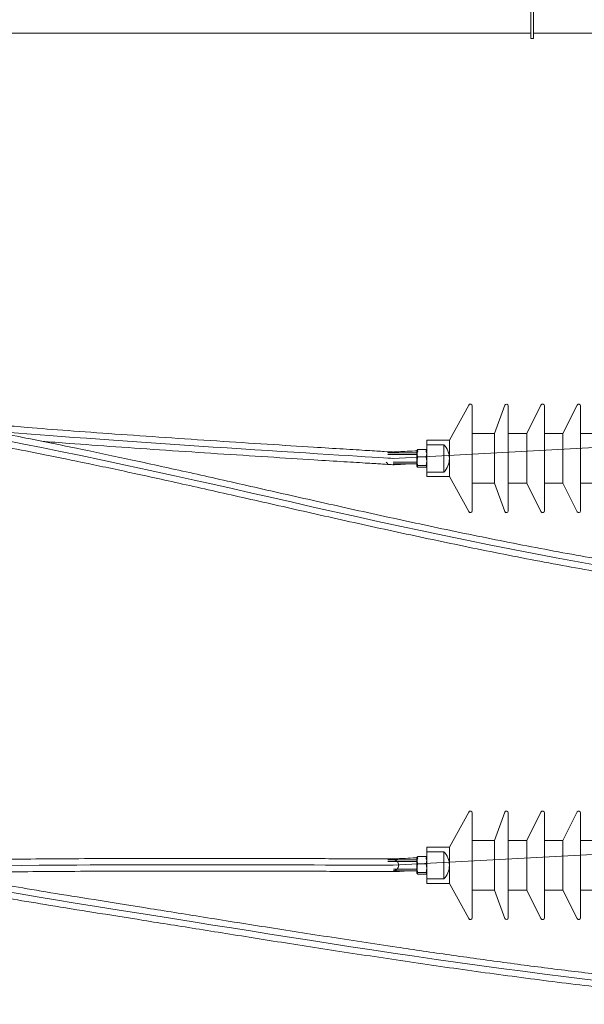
# Model space of a CAD drawing. Header units: millimetres. Extents: x -2674 to -2203, y -551 to -52.
# Tile 8 of 136: x -2405.52 to -2399.28, y -131.15 to -120.26. Entities that reach past the tile are written whole.
import ezdxf
from ezdxf.lldxf.tags import DXFTag

# ---------------------------------------------------------------- set-up
doc = ezdxf.new("R2010")
doc.units = ezdxf.units.MM
doc.layers.add('layer 1', color=7, linetype='Continuous')
tags = doc.linetypes.add('New Line33', pattern=[28.3, 19, -3.1, 3.1, -3.1]).pattern_tags.tags
tags[10:11] = [DXFTag(74, 4), DXFTag(75, 0), DXFTag(340, '0'), DXFTag(46, 1.0), DXFTag(50, 0.0), DXFTag(44, 0.0), DXFTag(45, 0.0)]
tags[8:9] = [DXFTag(74, 4), DXFTag(75, 0), DXFTag(340, '0'), DXFTag(46, 1.0), DXFTag(50, 0.0), DXFTag(44, 0.0), DXFTag(45, 0.0)]
tags[6:7] = [DXFTag(74, 4), DXFTag(75, 0), DXFTag(340, '0'), DXFTag(46, 1.0), DXFTag(50, 0.0), DXFTag(44, 0.0), DXFTag(45, 0.0)]
tags[4:5] = [DXFTag(74, 4), DXFTag(75, 0), DXFTag(340, '0'), DXFTag(46, 1.0), DXFTag(50, 0.0), DXFTag(44, 0.0), DXFTag(45, 0.0)]
tags = doc.linetypes.add('New Line34', pattern=[28.3, 19, -3.1, 3.1, -3.1]).pattern_tags.tags
tags[10:11] = [DXFTag(74, 4), DXFTag(75, 0), DXFTag(340, '0'), DXFTag(46, 1.0), DXFTag(50, 0.0), DXFTag(44, 0.0), DXFTag(45, 0.0)]
tags[8:9] = [DXFTag(74, 4), DXFTag(75, 0), DXFTag(340, '0'), DXFTag(46, 1.0), DXFTag(50, 0.0), DXFTag(44, 0.0), DXFTag(45, 0.0)]
tags[6:7] = [DXFTag(74, 4), DXFTag(75, 0), DXFTag(340, '0'), DXFTag(46, 1.0), DXFTag(50, 0.0), DXFTag(44, 0.0), DXFTag(45, 0.0)]
tags[4:5] = [DXFTag(74, 4), DXFTag(75, 0), DXFTag(340, '0'), DXFTag(46, 1.0), DXFTag(50, 0.0), DXFTag(44, 0.0), DXFTag(45, 0.0)]

msp = doc.modelspace()

# ---------------------------------------------------------------- linework, layer by layer
at = {"layer": 'layer 1', "lineweight": 9}
for points in [[(-2399.867, -120.466), (-2399.867, -120.466), (-2399.867, -120.166), (-2399.867, -120.166)], [(-2399.837, -120.466), (-2399.837, -120.466), (-2399.837, -120.166), (-2399.837, -120.166)], [(-2413.733, -120.406), (-2413.733, -120.406), (-2399.867, -120.406), (-2399.867, -120.406)], [(-2399.837, -120.406), (-2399.837, -120.406), (-2394.229, -120.406), (-2394.229, -120.406)], [(-2399.867, -120.466), (-2399.867, -120.466), (-2399.837, -120.466), (-2399.837, -120.466)], [(-2400.554, -124.52), (-2400.554, -124.52), (-2400.768, -124.909), (-2400.768, -124.909)], [(-2400.517, -124.529), (-2400.517, -124.529), (-2400.517, -125.689), (-2400.517, -125.689)], [(-2400.155, -124.522), (-2400.155, -124.522), (-2400.269, -124.834), (-2400.269, -124.834)], [(-2400.117, -124.529), (-2400.117, -124.529), (-2400.117, -125.689), (-2400.117, -125.689)], [(-2399.755, -124.52), (-2399.755, -124.52), (-2399.913, -124.834), (-2399.913, -124.834)], [(-2399.717, -124.529), (-2399.717, -124.529), (-2399.717, -125.689), (-2399.717, -125.689)], [(-2399.355, -124.519), (-2399.355, -124.519), (-2399.514, -124.834), (-2399.514, -124.834)], [(-2399.317, -124.528), (-2399.317, -124.528), (-2399.317, -125.69), (-2399.317, -125.69)], [(-2400.269, -124.834), (-2400.269, -124.834), (-2400.517, -124.834), (-2400.517, -124.834)], [(-2400.269, -124.834), (-2400.269, -124.834), (-2400.269, -125.384), (-2400.269, -125.384)], [(-2399.913, -124.834), (-2399.913, -124.834), (-2400.117, -124.834), (-2400.117, -124.834)], [(-2399.913, -124.834), (-2399.913, -124.834), (-2399.913, -125.384), (-2399.913, -125.384)], [(-2399.514, -124.834), (-2399.514, -124.834), (-2399.717, -124.834), (-2399.717, -124.834)], [(-2399.514, -124.834), (-2399.514, -124.834), (-2399.514, -125.384), (-2399.514, -125.384)], [(-2399.116, -124.834), (-2399.116, -124.834), (-2399.317, -124.834), (-2399.317, -124.834)], [(-2401.018, -124.959), (-2401.018, -124.959), (-2401.018, -124.909), (-2401.018, -124.909)], [(-2400.768, -124.909), (-2400.768, -124.909), (-2401.018, -124.909), (-2401.018, -124.909)], [(-2401.018, -124.959), (-2401.018, -124.959), (-2401.018, -125.26), (-2401.018, -125.26)], [(-2401.018, -124.959), (-2401.018, -124.959), (-2400.828, -124.959), (-2400.828, -124.959)], [(-2400.768, -125.109), (-2400.768, -125.051), (-2400.79, -124.997), (-2400.828, -124.959)], [(-2400.828, -125.26), (-2400.828, -125.26), (-2400.828, -124.959), (-2400.828, -124.959)], [(-2400.768, -124.909), (-2400.768, -124.909), (-2400.768, -125.309), (-2400.768, -125.309)], [(-2400.768, -125.309), (-2400.768, -125.309), (-2400.768, -124.909), (-2400.768, -124.909)], [(-2401.126, -125.049), (-2401.126, -125.049), (-2401.45, -125.049), (-2401.45, -125.049)], [(-2401.45, -125.067), (-2401.45, -125.067), (-2401.126, -125.067), (-2401.126, -125.067)], [(-2401.118, -125.012), (-2401.128, -125.038), (-2401.128, -125.066), (-2401.118, -125.092)], [(-2401.118, -125.092), (-2401.128, -125.124), (-2401.128, -125.158), (-2401.118, -125.189)], [(-2401.126, -125.199), (-2401.126, -125.199), (-2401.126, -125.019), (-2401.126, -125.019)], [(-2401.118, -125.029), (-2401.12, -125.035), (-2401.122, -125.042), (-2401.123, -125.049)], [(-2401.118, -125.012), (-2401.118, -125.012), (-2401.026, -125.012), (-2401.026, -125.012)], [(-2401.118, -125.092), (-2401.118, -125.092), (-2401.026, -125.092), (-2401.026, -125.092)], [(-2401.026, -125.092), (-2401.015, -125.066), (-2401.015, -125.038), (-2401.026, -125.012)], [(-2401.021, -125.049), (-2401.022, -125.042), (-2401.024, -125.035), (-2401.026, -125.029)], [(-2401.026, -125.189), (-2401.015, -125.158), (-2401.015, -125.124), (-2401.026, -125.092)], [(-2400.828, -125.26), (-2400.79, -125.222), (-2400.768, -125.167), (-2400.768, -125.109)], [(-2401.468, -125.152), (-2401.468, -125.152), (-2401.45, -125.169), (-2401.45, -125.169)], [(-2401.388, -125.152), (-2401.388, -125.152), (-2401.126, -125.152), (-2401.126, -125.152)], [(-2401.388, -125.169), (-2401.388, -125.169), (-2401.126, -125.169), (-2401.126, -125.169)], [(-2401.126, -125.169), (-2401.125, -125.182), (-2401.122, -125.195), (-2401.118, -125.206)], [(-2401.118, -125.189), (-2401.118, -125.189), (-2401.026, -125.189), (-2401.026, -125.189)], [(-2401.118, -125.206), (-2401.118, -125.206), (-2401.026, -125.206), (-2401.026, -125.206)], [(-2401.026, -125.206), (-2401.021, -125.195), (-2401.018, -125.182), (-2401.018, -125.169)], [(-2401.018, -125.309), (-2401.018, -125.309), (-2401.018, -125.26), (-2401.018, -125.26)], [(-2400.828, -125.26), (-2400.828, -125.26), (-2401.018, -125.26), (-2401.018, -125.26)], [(-2401.018, -125.309), (-2401.018, -125.309), (-2400.768, -125.309), (-2400.768, -125.309)], [(-2400.768, -125.309), (-2400.768, -125.309), (-2400.554, -125.698), (-2400.554, -125.698)], [(-2400.517, -125.384), (-2400.517, -125.384), (-2400.269, -125.384), (-2400.269, -125.384)], [(-2400.269, -125.384), (-2400.269, -125.384), (-2400.155, -125.696), (-2400.155, -125.696)], [(-2400.117, -125.384), (-2400.117, -125.384), (-2399.913, -125.384), (-2399.913, -125.384)], [(-2399.913, -125.384), (-2399.913, -125.384), (-2399.755, -125.698), (-2399.755, -125.698)], [(-2399.717, -125.384), (-2399.717, -125.384), (-2399.514, -125.384), (-2399.514, -125.384)], [(-2399.514, -125.384), (-2399.514, -125.384), (-2399.355, -125.699), (-2399.355, -125.699)], [(-2399.317, -125.384), (-2399.317, -125.384), (-2399.116, -125.384), (-2399.116, -125.384)], [(-2400.554, -129.02), (-2400.554, -129.02), (-2400.768, -129.409), (-2400.768, -129.409)], [(-2400.517, -129.029), (-2400.517, -129.029), (-2400.517, -130.189), (-2400.517, -130.189)], [(-2400.155, -129.022), (-2400.155, -129.022), (-2400.269, -129.334), (-2400.269, -129.334)], [(-2400.117, -129.029), (-2400.117, -129.029), (-2400.117, -130.189), (-2400.117, -130.189)], [(-2399.755, -129.02), (-2399.755, -129.02), (-2399.913, -129.334), (-2399.913, -129.334)], [(-2399.717, -129.029), (-2399.717, -129.029), (-2399.717, -130.189), (-2399.717, -130.189)], [(-2399.355, -129.019), (-2399.355, -129.019), (-2399.514, -129.334), (-2399.514, -129.334)], [(-2399.317, -129.028), (-2399.317, -129.028), (-2399.317, -130.19), (-2399.317, -130.19)], [(-2400.269, -129.334), (-2400.269, -129.334), (-2400.517, -129.334), (-2400.517, -129.334)], [(-2400.269, -129.334), (-2400.269, -129.334), (-2400.269, -129.884), (-2400.269, -129.884)], [(-2399.913, -129.334), (-2399.913, -129.334), (-2400.117, -129.334), (-2400.117, -129.334)], [(-2399.913, -129.334), (-2399.913, -129.334), (-2399.913, -129.884), (-2399.913, -129.884)], [(-2399.514, -129.334), (-2399.514, -129.334), (-2399.717, -129.334), (-2399.717, -129.334)], [(-2399.514, -129.334), (-2399.514, -129.334), (-2399.514, -129.884), (-2399.514, -129.884)], [(-2399.116, -129.334), (-2399.116, -129.334), (-2399.317, -129.334), (-2399.317, -129.334)], [(-2401.018, -129.459), (-2401.018, -129.459), (-2401.018, -129.409), (-2401.018, -129.409)], [(-2400.768, -129.409), (-2400.768, -129.409), (-2401.018, -129.409), (-2401.018, -129.409)], [(-2401.018, -129.459), (-2401.018, -129.459), (-2401.018, -129.76), (-2401.018, -129.76)], [(-2401.018, -129.459), (-2401.018, -129.459), (-2400.828, -129.459), (-2400.828, -129.459)], [(-2400.768, -129.609), (-2400.768, -129.551), (-2400.79, -129.497), (-2400.828, -129.459)], [(-2400.828, -129.76), (-2400.828, -129.76), (-2400.828, -129.459), (-2400.828, -129.459)], [(-2400.768, -129.409), (-2400.768, -129.409), (-2400.768, -129.809), (-2400.768, -129.809)], [(-2400.768, -129.809), (-2400.768, -129.809), (-2400.768, -129.409), (-2400.768, -129.409)], [(-2401.126, -129.549), (-2401.126, -129.549), (-2401.45, -129.549), (-2401.45, -129.549)], [(-2401.45, -129.567), (-2401.45, -129.567), (-2401.126, -129.567), (-2401.126, -129.567)], [(-2401.118, -129.512), (-2401.128, -129.538), (-2401.128, -129.566), (-2401.118, -129.592)], [(-2401.126, -129.699), (-2401.126, -129.699), (-2401.126, -129.519), (-2401.126, -129.519)], [(-2401.118, -129.529), (-2401.12, -129.535), (-2401.122, -129.542), (-2401.123, -129.549)], [(-2401.118, -129.512), (-2401.118, -129.512), (-2401.026, -129.512), (-2401.026, -129.512)], [(-2401.026, -129.592), (-2401.015, -129.566), (-2401.015, -129.538), (-2401.026, -129.512)], [(-2401.021, -129.549), (-2401.022, -129.542), (-2401.024, -129.535), (-2401.026, -129.529)], [(-2401.388, -129.669), (-2401.355, -129.669), (-2401.328, -129.642), (-2401.328, -129.609)], [(-2401.387, -129.652), (-2401.387, -129.652), (-2401.126, -129.652), (-2401.126, -129.652)], [(-2401.387, -129.669), (-2401.387, -129.669), (-2401.126, -129.669), (-2401.126, -129.669)], [(-2401.118, -129.592), (-2401.128, -129.624), (-2401.128, -129.658), (-2401.118, -129.689)], [(-2401.126, -129.669), (-2401.125, -129.682), (-2401.122, -129.695), (-2401.118, -129.706)], [(-2401.118, -129.592), (-2401.118, -129.592), (-2401.026, -129.592), (-2401.026, -129.592)], [(-2401.026, -129.689), (-2401.015, -129.658), (-2401.015, -129.624), (-2401.026, -129.592)], [(-2401.026, -129.706), (-2401.021, -129.695), (-2401.018, -129.682), (-2401.018, -129.669)], [(-2400.828, -129.76), (-2400.79, -129.722), (-2400.768, -129.667), (-2400.768, -129.609)], [(-2401.118, -129.689), (-2401.118, -129.689), (-2401.026, -129.689), (-2401.026, -129.689)], [(-2401.118, -129.706), (-2401.118, -129.706), (-2401.026, -129.706), (-2401.026, -129.706)], [(-2401.018, -129.809), (-2401.018, -129.809), (-2401.018, -129.76), (-2401.018, -129.76)], [(-2400.828, -129.76), (-2400.828, -129.76), (-2401.018, -129.76), (-2401.018, -129.76)], [(-2401.018, -129.809), (-2401.018, -129.809), (-2400.768, -129.809), (-2400.768, -129.809)], [(-2400.768, -129.809), (-2400.768, -129.809), (-2400.554, -130.198), (-2400.554, -130.198)], [(-2400.517, -129.884), (-2400.517, -129.884), (-2400.269, -129.884), (-2400.269, -129.884)], [(-2400.269, -129.884), (-2400.269, -129.884), (-2400.155, -130.196), (-2400.155, -130.196)], [(-2400.117, -129.884), (-2400.117, -129.884), (-2399.913, -129.884), (-2399.913, -129.884)], [(-2399.913, -129.884), (-2399.913, -129.884), (-2399.755, -130.198), (-2399.755, -130.198)], [(-2399.717, -129.884), (-2399.717, -129.884), (-2399.514, -129.884), (-2399.514, -129.884)], [(-2399.514, -129.884), (-2399.514, -129.884), (-2399.355, -130.199), (-2399.355, -130.199)], [(-2399.317, -129.884), (-2399.317, -129.884), (-2399.116, -129.884), (-2399.116, -129.884)]]:
    msp.add_open_spline(points, degree=3, dxfattribs=at)
for points, knots in [([(-2400.517, -124.529), (-2400.517, -124.52), (-2400.523, -124.512), (-2400.532, -124.51), (-2400.532, -124.51), (-2400.541, -124.508), (-2400.55, -124.512), (-2400.554, -124.52)], [0, 0, 0, 0, 0.333333, 0.333333, 0.333333, 0.333333, 1, 1, 1, 1]), ([(-2400.117, -124.529), (-2400.117, -124.52), (-2400.124, -124.511), (-2400.133, -124.51), (-2400.133, -124.51), (-2400.143, -124.508), (-2400.152, -124.513), (-2400.155, -124.522)], [0, 0, 0, 0, 0.333333, 0.333333, 0.333333, 0.333333, 1, 1, 1, 1]), ([(-2399.717, -124.529), (-2399.717, -124.52), (-2399.723, -124.512), (-2399.732, -124.51), (-2399.732, -124.51), (-2399.741, -124.508), (-2399.75, -124.512), (-2399.755, -124.52)], [0, 0, 0, 0, 0.333333, 0.333333, 0.333333, 0.333333, 1, 1, 1, 1]), ([(-2399.317, -124.528), (-2399.317, -124.519), (-2399.323, -124.511), (-2399.332, -124.509), (-2399.332, -124.509), (-2399.341, -124.507), (-2399.35, -124.511), (-2399.355, -124.519)], [0, 0, 0, 0, 0.333333, 0.333333, 0.333333, 0.333333, 1, 1, 1, 1]), ([(-2401.129, -125.025), (-2401.135, -125.025), (-2401.141, -125.026), (-2401.147, -125.026), (-2401.147, -125.026), (-2401.191, -125.028), (-2401.229, -125.03), (-2401.262, -125.032), (-2401.262, -125.032), (-2401.294, -125.034), (-2401.321, -125.035), (-2401.342, -125.036), (-2401.342, -125.036), (-2401.363, -125.038), (-2401.378, -125.038), (-2401.383, -125.039), (-2401.383, -125.039), (-2401.388, -125.039), (-2401.383, -125.039), (-2401.397, -125.038), (-2401.397, -125.038), (-2401.411, -125.038), (-2401.442, -125.036), (-2401.49, -125.033), (-2401.49, -125.033), (-2401.537, -125.03), (-2401.599, -125.026), (-2401.675, -125.022), (-2401.675, -125.022), (-2401.751, -125.017), (-2401.841, -125.011), (-2401.941, -125.005), (-2401.941, -125.005), (-2402.042, -124.999), (-2402.153, -124.992), (-2402.272, -124.985), (-2402.272, -124.985), (-2402.432, -124.974), (-2402.604, -124.964), (-2402.783, -124.952), (-2402.783, -124.952), (-2402.964, -124.941), (-2403.151, -124.928), (-2403.339, -124.916), (-2403.339, -124.916), (-2403.529, -124.904), (-2403.72, -124.891), (-2403.909, -124.878), (-2403.909, -124.878), (-2404.098, -124.865), (-2404.285, -124.852), (-2404.466, -124.84), (-2404.466, -124.84), (-2404.646, -124.827), (-2404.82, -124.814), (-2404.982, -124.802), (-2404.982, -124.802), (-2405.144, -124.79), (-2405.295, -124.778), (-2405.432, -124.767), (-2405.432, -124.767), (-2405.536, -124.758), (-2405.631, -124.75), (-2405.719, -124.743), (-2405.719, -124.743), (-2405.808, -124.735), (-2405.889, -124.728), (-2405.963, -124.721), (-2405.963, -124.721), (-2406.037, -124.714), (-2406.104, -124.708), (-2406.164, -124.703), (-2406.164, -124.703), (-2406.227, -124.697), (-2406.283, -124.692), (-2406.331, -124.687), (-2406.331, -124.687), (-2406.381, -124.682), (-2406.423, -124.678), (-2406.459, -124.675), (-2406.459, -124.675), (-2406.492, -124.672), (-2406.52, -124.67), (-2406.536, -124.669), (-2406.536, -124.669), (-2406.543, -124.669), (-2406.548, -124.668), (-2406.558, -124.668), (-2406.558, -124.668), (-2406.567, -124.667), (-2406.58, -124.666), (-2406.597, -124.674), (-2406.597, -124.674), (-2406.611, -124.682), (-2406.629, -124.696), (-2406.636, -124.714), (-2406.636, -124.714), (-2406.643, -124.731), (-2406.641, -124.75), (-2406.635, -124.764), (-2406.635, -124.764), (-2406.627, -124.784), (-2406.611, -124.795), (-2406.597, -124.802), (-2406.597, -124.802), (-2406.58, -124.811), (-2406.567, -124.813), (-2406.555, -124.816), (-2406.555, -124.816), (-2406.541, -124.818), (-2406.527, -124.821), (-2406.51, -124.825), (-2406.51, -124.825), (-2406.494, -124.828), (-2406.474, -124.832), (-2406.452, -124.836), (-2406.452, -124.836), (-2406.419, -124.842), (-2406.382, -124.849), (-2406.338, -124.857), (-2406.338, -124.857), (-2406.298, -124.864), (-2406.252, -124.873), (-2406.201, -124.882), (-2406.201, -124.882), (-2406.125, -124.896), (-2406.036, -124.913), (-2405.935, -124.932), (-2405.935, -124.932), (-2405.835, -124.951), (-2405.722, -124.973), (-2405.597, -124.998), (-2405.597, -124.998), (-2405.472, -125.022), (-2405.334, -125.049), (-2405.184, -125.08), (-2405.184, -125.08), (-2405.035, -125.11), (-2404.873, -125.143), (-2404.699, -125.18), (-2404.699, -125.18), (-2404.525, -125.216), (-2404.339, -125.256), (-2404.142, -125.299), (-2404.142, -125.299), (-2403.944, -125.342), (-2403.735, -125.389), (-2403.516, -125.438), (-2403.516, -125.438), (-2403.297, -125.487), (-2403.067, -125.539), (-2402.831, -125.592), (-2402.831, -125.592), (-2402.595, -125.646), (-2402.351, -125.701), (-2402.102, -125.757), (-2402.102, -125.757), (-2401.853, -125.812), (-2401.599, -125.869), (-2401.341, -125.925), (-2401.341, -125.925), (-2401.084, -125.98), (-2400.822, -126.036), (-2400.559, -126.09), (-2400.559, -126.09), (-2400.297, -126.144), (-2400.032, -126.196), (-2399.768, -126.247), (-2399.768, -126.247), (-2399.504, -126.297), (-2399.241, -126.344), (-2398.98, -126.388), (-2398.98, -126.388), (-2398.783, -126.421), (-2398.588, -126.452), (-2398.396, -126.48), (-2398.396, -126.48), (-2398.198, -126.509), (-2398.004, -126.535), (-2397.815, -126.557), (-2397.815, -126.557), (-2397.716, -126.568), (-2397.618, -126.579), (-2397.522, -126.589), (-2397.522, -126.589), (-2397.411, -126.6), (-2397.303, -126.609), (-2397.196, -126.617), (-2397.196, -126.617), (-2397.073, -126.627), (-2396.953, -126.634), (-2396.842, -126.639), (-2396.842, -126.639), (-2396.722, -126.643), (-2396.615, -126.645), (-2396.49, -126.646)], [0, 0, 0, 0, 0.02, 0.02, 0.02, 0.02, 0.04, 0.04, 0.04, 0.04, 0.06, 0.06, 0.06, 0.06, 0.08, 0.08, 0.08, 0.08, 0.1, 0.1, 0.1, 0.1, 0.12, 0.12, 0.12, 0.12, 0.14, 0.14, 0.14, 0.14, 0.16, 0.16, 0.16, 0.16, 0.18, 0.18, 0.18, 0.18, 0.2, 0.2, 0.2, 0.2, 0.22, 0.22, 0.22, 0.22, 0.24, 0.24, 0.24, 0.24, 0.26, 0.26, 0.26, 0.26, 0.28, 0.28, 0.28, 0.28, 0.3, 0.3, 0.3, 0.3, 0.32, 0.32, 0.32, 0.32, 0.34, 0.34, 0.34, 0.34, 0.36, 0.36, 0.36, 0.36, 0.38, 0.38, 0.38, 0.38, 0.4, 0.4, 0.4, 0.4, 0.42, 0.42, 0.42, 0.42, 0.44, 0.44, 0.44, 0.44, 0.46, 0.46, 0.46, 0.46, 0.48, 0.48, 0.48, 0.48, 0.5, 0.5, 0.5, 0.5, 0.52, 0.52, 0.52, 0.52, 0.54, 0.54, 0.54, 0.54, 0.56, 0.56, 0.56, 0.56, 0.58, 0.58, 0.58, 0.58, 0.6, 0.6, 0.6, 0.6, 0.62, 0.62, 0.62, 0.62, 0.64, 0.64, 0.64, 0.64, 0.66, 0.66, 0.66, 0.66, 0.68, 0.68, 0.68, 0.68, 0.7, 0.7, 0.7, 0.7, 0.72, 0.72, 0.72, 0.72, 0.74, 0.74, 0.74, 0.74, 0.76, 0.76, 0.76, 0.76, 0.78, 0.78, 0.78, 0.78, 0.8, 0.8, 0.8, 0.8, 0.82, 0.82, 0.82, 0.82, 0.84, 0.84, 0.84, 0.84, 0.86, 0.86, 0.86, 0.86, 0.88, 0.88, 0.88, 0.88, 0.9, 0.9, 0.9, 0.9, 0.92, 0.92, 0.92, 0.92, 0.94, 0.94, 0.94, 0.94, 0.96, 0.96, 0.96, 0.96, 1, 1, 1, 1]), ([(-2396.47, -126.506), (-2396.601, -126.505), (-2396.713, -126.504), (-2396.839, -126.499), (-2396.839, -126.499), (-2396.948, -126.494), (-2397.068, -126.487), (-2397.19, -126.477), (-2397.19, -126.477), (-2397.296, -126.469), (-2397.403, -126.46), (-2397.514, -126.449), (-2397.514, -126.449), (-2397.609, -126.439), (-2397.707, -126.429), (-2397.806, -126.417), (-2397.806, -126.417), (-2397.995, -126.395), (-2398.189, -126.369), (-2398.387, -126.34), (-2398.387, -126.34), (-2398.579, -126.311), (-2398.775, -126.28), (-2398.972, -126.247), (-2398.972, -126.247), (-2399.233, -126.203), (-2399.497, -126.156), (-2399.761, -126.105), (-2399.761, -126.105), (-2400.026, -126.055), (-2400.291, -126.002), (-2400.554, -125.948), (-2400.554, -125.948), (-2400.818, -125.894), (-2401.079, -125.838), (-2401.338, -125.782), (-2401.338, -125.782), (-2401.596, -125.726), (-2401.851, -125.67), (-2402.1, -125.614), (-2402.1, -125.614), (-2402.35, -125.558), (-2402.594, -125.503), (-2402.831, -125.449), (-2402.831, -125.449), (-2403.067, -125.395), (-2403.297, -125.343), (-2403.517, -125.294), (-2403.517, -125.294), (-2403.735, -125.245), (-2403.945, -125.199), (-2404.143, -125.156), (-2404.143, -125.156), (-2404.34, -125.113), (-2404.526, -125.073), (-2404.7, -125.037), (-2404.7, -125.037), (-2404.874, -125), (-2405.036, -124.967), (-2405.185, -124.937), (-2405.185, -124.937), (-2405.334, -124.907), (-2405.471, -124.879), (-2405.596, -124.855), (-2405.596, -124.855), (-2405.72, -124.831), (-2405.832, -124.809), (-2405.931, -124.79), (-2405.931, -124.79), (-2406.031, -124.772), (-2406.119, -124.755), (-2406.194, -124.741), (-2406.194, -124.741), (-2406.251, -124.731), (-2406.302, -124.721), (-2406.345, -124.713), (-2406.345, -124.713), (-2406.392, -124.704), (-2406.431, -124.697), (-2406.462, -124.691), (-2406.462, -124.691), (-2406.479, -124.688), (-2406.493, -124.685), (-2406.505, -124.683), (-2406.505, -124.683), (-2406.517, -124.681), (-2406.526, -124.679), (-2406.529, -124.678), (-2406.529, -124.678), (-2406.531, -124.678), (-2406.527, -124.678), (-2406.52, -124.688), (-2406.52, -124.688), (-2406.514, -124.695), (-2406.505, -124.707), (-2406.502, -124.724), (-2406.502, -124.724), (-2406.499, -124.741), (-2406.501, -124.762), (-2406.511, -124.777), (-2406.511, -124.777), (-2406.523, -124.794), (-2406.544, -124.803), (-2406.552, -124.807), (-2406.552, -124.807), (-2406.561, -124.811), (-2406.554, -124.809), (-2406.547, -124.808), (-2406.547, -124.808), (-2406.539, -124.808), (-2406.531, -124.809), (-2406.52, -124.81), (-2406.52, -124.81), (-2406.502, -124.813), (-2406.475, -124.814), (-2406.443, -124.817), (-2406.443, -124.817), (-2406.41, -124.82), (-2406.371, -124.824), (-2406.326, -124.828), (-2406.326, -124.828), (-2406.262, -124.834), (-2406.185, -124.841), (-2406.095, -124.85), (-2406.095, -124.85), (-2406.04, -124.855), (-2405.981, -124.86), (-2405.916, -124.866)], [0, 0, 0, 0, 0.030303, 0.030303, 0.030303, 0.030303, 0.060606, 0.060606, 0.060606, 0.060606, 0.090909, 0.090909, 0.090909, 0.090909, 0.121212, 0.121212, 0.121212, 0.121212, 0.151515, 0.151515, 0.151515, 0.151515, 0.181818, 0.181818, 0.181818, 0.181818, 0.212121, 0.212121, 0.212121, 0.212121, 0.242424, 0.242424, 0.242424, 0.242424, 0.272727, 0.272727, 0.272727, 0.272727, 0.30303, 0.30303, 0.30303, 0.30303, 0.333333, 0.333333, 0.333333, 0.333333, 0.363636, 0.363636, 0.363636, 0.363636, 0.393939, 0.393939, 0.393939, 0.393939, 0.424242, 0.424242, 0.424242, 0.424242, 0.454545, 0.454545, 0.454545, 0.454545, 0.484848, 0.484848, 0.484848, 0.484848, 0.515152, 0.515152, 0.515152, 0.515152, 0.545455, 0.545455, 0.545455, 0.545455, 0.575758, 0.575758, 0.575758, 0.575758, 0.606061, 0.606061, 0.606061, 0.606061, 0.636364, 0.636364, 0.636364, 0.636364, 0.666667, 0.666667, 0.666667, 0.666667, 0.69697, 0.69697, 0.69697, 0.69697, 0.727273, 0.727273, 0.727273, 0.727273, 0.757576, 0.757576, 0.757576, 0.757576, 0.787879, 0.787879, 0.787879, 0.787879, 0.818182, 0.818182, 0.818182, 0.818182, 0.848485, 0.848485, 0.848485, 0.848485, 0.878788, 0.878788, 0.878788, 0.878788, 0.909091, 0.909091, 0.909091, 0.909091, 0.939394, 0.939394, 0.939394, 0.939394, 1, 1, 1, 1]), ([(-2405.279, -124.92), (-2405.181, -124.927), (-2405.079, -124.935), (-2404.972, -124.943), (-2404.972, -124.943), (-2404.809, -124.955), (-2404.636, -124.968), (-2404.456, -124.981), (-2404.456, -124.981), (-2404.276, -124.993), (-2404.09, -125.006), (-2403.902, -125.019), (-2403.902, -125.019), (-2403.713, -125.032), (-2403.522, -125.044), (-2403.333, -125.057), (-2403.333, -125.057), (-2403.144, -125.069), (-2402.958, -125.081), (-2402.777, -125.093), (-2402.777, -125.093), (-2402.598, -125.104), (-2402.426, -125.115), (-2402.266, -125.125), (-2402.266, -125.125), (-2402.148, -125.133), (-2402.037, -125.139), (-2401.936, -125.146), (-2401.936, -125.146), (-2401.836, -125.152), (-2401.746, -125.157), (-2401.671, -125.162), (-2401.671, -125.162), (-2401.606, -125.166), (-2401.552, -125.169), (-2401.509, -125.172), (-2401.509, -125.172), (-2401.464, -125.175), (-2401.431, -125.176), (-2401.413, -125.178), (-2401.413, -125.178), (-2401.394, -125.179), (-2401.392, -125.179), (-2401.387, -125.179), (-2401.387, -125.179), (-2401.382, -125.179), (-2401.375, -125.179), (-2401.363, -125.178), (-2401.363, -125.178), (-2401.35, -125.177), (-2401.332, -125.176), (-2401.31, -125.175), (-2401.31, -125.175), (-2401.288, -125.174), (-2401.262, -125.172), (-2401.232, -125.171), (-2401.232, -125.171), (-2401.223, -125.17), (-2401.214, -125.17), (-2401.205, -125.169)], [0, 0, 0, 0, 0.0625, 0.0625, 0.0625, 0.0625, 0.125, 0.125, 0.125, 0.125, 0.1875, 0.1875, 0.1875, 0.1875, 0.25, 0.25, 0.25, 0.25, 0.3125, 0.3125, 0.3125, 0.3125, 0.375, 0.375, 0.375, 0.375, 0.4375, 0.4375, 0.4375, 0.4375, 0.5, 0.5, 0.5, 0.5, 0.5625, 0.5625, 0.5625, 0.5625, 0.625, 0.625, 0.625, 0.625, 0.6875, 0.6875, 0.6875, 0.6875, 0.75, 0.75, 0.75, 0.75, 0.8125, 0.8125, 0.8125, 0.8125, 0.875, 0.875, 0.875, 0.875, 1, 1, 1, 1]), ([(-2401.118, -125.012), (-2401.12, -125.013), (-2401.122, -125.015), (-2401.123, -125.016), (-2401.123, -125.016), (-2401.125, -125.017), (-2401.126, -125.019), (-2401.126, -125.02), (-2401.126, -125.02), (-2401.126, -125.021), (-2401.125, -125.022), (-2401.125, -125.022), (-2401.125, -125.022), (-2401.125, -125.023), (-2401.124, -125.024), (-2401.123, -125.025), (-2401.123, -125.025), (-2401.122, -125.026), (-2401.12, -125.027), (-2401.118, -125.029)], [0, 0, 0, 0, 0.166667, 0.166667, 0.166667, 0.166667, 0.333333, 0.333333, 0.333333, 0.333333, 0.5, 0.5, 0.5, 0.5, 0.666667, 0.666667, 0.666667, 0.666667, 1, 1, 1, 1]), ([(-2401.026, -125.012), (-2401.023, -125.013), (-2401.021, -125.015), (-2401.02, -125.016), (-2401.02, -125.016), (-2401.019, -125.017), (-2401.018, -125.019), (-2401.018, -125.02), (-2401.018, -125.02), (-2401.018, -125.021), (-2401.018, -125.022), (-2401.018, -125.022), (-2401.018, -125.022), (-2401.019, -125.023), (-2401.019, -125.024), (-2401.02, -125.025), (-2401.02, -125.025), (-2401.021, -125.026), (-2401.023, -125.027), (-2401.026, -125.029)], [0, 0, 0, 0, 0.166667, 0.166667, 0.166667, 0.166667, 0.333333, 0.333333, 0.333333, 0.333333, 0.5, 0.5, 0.5, 0.5, 0.666667, 0.666667, 0.666667, 0.666667, 1, 1, 1, 1]), ([(-2401.118, -125.206), (-2401.12, -125.205), (-2401.122, -125.204), (-2401.123, -125.202), (-2401.123, -125.202), (-2401.125, -125.201), (-2401.126, -125.199), (-2401.126, -125.198), (-2401.126, -125.198), (-2401.126, -125.197), (-2401.125, -125.196), (-2401.125, -125.196), (-2401.125, -125.196), (-2401.125, -125.195), (-2401.124, -125.194), (-2401.123, -125.194), (-2401.123, -125.194), (-2401.122, -125.192), (-2401.12, -125.191), (-2401.118, -125.189)], [0, 0, 0, 0, 0.166667, 0.166667, 0.166667, 0.166667, 0.333333, 0.333333, 0.333333, 0.333333, 0.5, 0.5, 0.5, 0.5, 0.666667, 0.666667, 0.666667, 0.666667, 1, 1, 1, 1]), ([(-2401.026, -125.206), (-2401.023, -125.205), (-2401.021, -125.204), (-2401.02, -125.202), (-2401.02, -125.202), (-2401.019, -125.201), (-2401.018, -125.199), (-2401.018, -125.198), (-2401.018, -125.198), (-2401.018, -125.197), (-2401.018, -125.196), (-2401.018, -125.196), (-2401.018, -125.196), (-2401.019, -125.195), (-2401.019, -125.194), (-2401.02, -125.194), (-2401.02, -125.194), (-2401.021, -125.192), (-2401.023, -125.191), (-2401.026, -125.189)], [0, 0, 0, 0, 0.166667, 0.166667, 0.166667, 0.166667, 0.333333, 0.333333, 0.333333, 0.333333, 0.5, 0.5, 0.5, 0.5, 0.666667, 0.666667, 0.666667, 0.666667, 1, 1, 1, 1]), ([(-2400.554, -125.698), (-2400.55, -125.707), (-2400.541, -125.711), (-2400.532, -125.708), (-2400.532, -125.708), (-2400.523, -125.706), (-2400.517, -125.698), (-2400.517, -125.689)], [0, 0, 0, 0, 0.333333, 0.333333, 0.333333, 0.333333, 1, 1, 1, 1]), ([(-2400.155, -125.696), (-2400.152, -125.705), (-2400.143, -125.71), (-2400.133, -125.709), (-2400.133, -125.709), (-2400.124, -125.707), (-2400.117, -125.699), (-2400.117, -125.689)], [0, 0, 0, 0, 0.333333, 0.333333, 0.333333, 0.333333, 1, 1, 1, 1]), ([(-2399.755, -125.698), (-2399.75, -125.706), (-2399.741, -125.711), (-2399.732, -125.708), (-2399.732, -125.708), (-2399.723, -125.706), (-2399.717, -125.698), (-2399.717, -125.689)], [0, 0, 0, 0, 0.333333, 0.333333, 0.333333, 0.333333, 1, 1, 1, 1]), ([(-2399.355, -125.699), (-2399.35, -125.707), (-2399.341, -125.711), (-2399.332, -125.709), (-2399.332, -125.709), (-2399.323, -125.707), (-2399.317, -125.699), (-2399.317, -125.69)], [0, 0, 0, 0, 0.333333, 0.333333, 0.333333, 0.333333, 1, 1, 1, 1]), ([(-2400.517, -129.029), (-2400.517, -129.02), (-2400.523, -129.012), (-2400.532, -129.01), (-2400.532, -129.01), (-2400.541, -129.008), (-2400.55, -129.012), (-2400.554, -129.02)], [0, 0, 0, 0, 0.333333, 0.333333, 0.333333, 0.333333, 1, 1, 1, 1]), ([(-2400.117, -129.029), (-2400.117, -129.02), (-2400.124, -129.011), (-2400.133, -129.01), (-2400.133, -129.01), (-2400.143, -129.008), (-2400.152, -129.013), (-2400.155, -129.022)], [0, 0, 0, 0, 0.333333, 0.333333, 0.333333, 0.333333, 1, 1, 1, 1]), ([(-2399.717, -129.029), (-2399.717, -129.02), (-2399.723, -129.012), (-2399.732, -129.01), (-2399.732, -129.01), (-2399.741, -129.008), (-2399.75, -129.012), (-2399.755, -129.02)], [0, 0, 0, 0, 0.333333, 0.333333, 0.333333, 0.333333, 1, 1, 1, 1]), ([(-2399.317, -129.028), (-2399.317, -129.019), (-2399.323, -129.011), (-2399.332, -129.009), (-2399.332, -129.009), (-2399.341, -129.007), (-2399.35, -129.011), (-2399.355, -129.019)], [0, 0, 0, 0, 0.333333, 0.333333, 0.333333, 0.333333, 1, 1, 1, 1]), ([(-2401.131, -129.525), (-2401.133, -129.525), (-2401.136, -129.525), (-2401.138, -129.525), (-2401.138, -129.525), (-2401.182, -129.528), (-2401.221, -129.53), (-2401.254, -129.532), (-2401.254, -129.532), (-2401.287, -129.534), (-2401.315, -129.535), (-2401.337, -129.536), (-2401.337, -129.536), (-2401.36, -129.537), (-2401.377, -129.538), (-2401.383, -129.539), (-2401.383, -129.539), (-2401.389, -129.539), (-2401.385, -129.539), (-2401.396, -129.539), (-2401.396, -129.539), (-2401.408, -129.539), (-2401.435, -129.539), (-2401.48, -129.539), (-2401.48, -129.539), (-2401.522, -129.538), (-2401.581, -129.538), (-2401.653, -129.538), (-2401.653, -129.538), (-2401.726, -129.537), (-2401.812, -129.537), (-2401.908, -129.537), (-2401.908, -129.537), (-2402.005, -129.536), (-2402.113, -129.536), (-2402.228, -129.535), (-2402.228, -129.535), (-2402.384, -129.535), (-2402.553, -129.534), (-2402.729, -129.534), (-2402.729, -129.534), (-2402.906, -129.533), (-2403.091, -129.533), (-2403.278, -129.533), (-2403.278, -129.533), (-2403.466, -129.533), (-2403.657, -129.532), (-2403.846, -129.533), (-2403.846, -129.533), (-2404.035, -129.533), (-2404.222, -129.533), (-2404.405, -129.533), (-2404.405, -129.533), (-2404.587, -129.534), (-2404.763, -129.535), (-2404.93, -129.536), (-2404.93, -129.536), (-2405.097, -129.537), (-2405.253, -129.538), (-2405.396, -129.54), (-2405.396, -129.54), (-2405.539, -129.541), (-2405.669, -129.543), (-2405.785, -129.546), (-2405.785, -129.546), (-2405.905, -129.549), (-2406.011, -129.552), (-2406.103, -129.555), (-2406.103, -129.555), (-2406.198, -129.559), (-2406.279, -129.564), (-2406.345, -129.569), (-2406.345, -129.569), (-2406.374, -129.571), (-2406.4, -129.574), (-2406.424, -129.576), (-2406.424, -129.576), (-2406.447, -129.579), (-2406.469, -129.582), (-2406.488, -129.585), (-2406.488, -129.585), (-2406.507, -129.588), (-2406.525, -129.592), (-2406.54, -129.596), (-2406.54, -129.596), (-2406.555, -129.6), (-2406.568, -129.605), (-2406.58, -129.611), (-2406.58, -129.611), (-2406.591, -129.617), (-2406.602, -129.624), (-2406.612, -129.635), (-2406.612, -129.635), (-2406.619, -129.644), (-2406.626, -129.656), (-2406.629, -129.669), (-2406.629, -129.669), (-2406.632, -129.68), (-2406.632, -129.692), (-2406.63, -129.704), (-2406.63, -129.704), (-2406.628, -129.713), (-2406.624, -129.722), (-2406.62, -129.729), (-2406.62, -129.729), (-2406.614, -129.739), (-2406.607, -129.746), (-2406.6, -129.752), (-2406.6, -129.752), (-2406.59, -129.76), (-2406.58, -129.767), (-2406.568, -129.773), (-2406.568, -129.773), (-2406.555, -129.78), (-2406.541, -129.786), (-2406.524, -129.792), (-2406.524, -129.792), (-2406.508, -129.798), (-2406.49, -129.804), (-2406.47, -129.81), (-2406.47, -129.81), (-2406.434, -129.82), (-2406.392, -129.831), (-2406.345, -129.842), (-2406.345, -129.842), (-2406.301, -129.852), (-2406.253, -129.862), (-2406.2, -129.873), (-2406.2, -129.873), (-2406.121, -129.889), (-2406.03, -129.906), (-2405.927, -129.925), (-2405.927, -129.925), (-2405.826, -129.943), (-2405.714, -129.963), (-2405.59, -129.984), (-2405.59, -129.984), (-2405.465, -130.005), (-2405.329, -130.028), (-2405.181, -130.052), (-2405.181, -130.052), (-2405.033, -130.077), (-2404.872, -130.103), (-2404.7, -130.13), (-2404.7, -130.13), (-2404.528, -130.158), (-2404.344, -130.187), (-2404.149, -130.218), (-2404.149, -130.218), (-2403.954, -130.25), (-2403.747, -130.282), (-2403.53, -130.317), (-2403.53, -130.317), (-2403.312, -130.352), (-2403.084, -130.388), (-2402.849, -130.425), (-2402.849, -130.425), (-2402.612, -130.463), (-2402.369, -130.501), (-2402.119, -130.539), (-2402.119, -130.539), (-2401.87, -130.578), (-2401.615, -130.617), (-2401.355, -130.655), (-2401.355, -130.655), (-2401.097, -130.694), (-2400.834, -130.732), (-2400.569, -130.769), (-2400.569, -130.769), (-2400.305, -130.806), (-2400.039, -130.841), (-2399.773, -130.876), (-2399.773, -130.876), (-2399.508, -130.91), (-2399.243, -130.942), (-2398.981, -130.972), (-2398.981, -130.972), (-2398.783, -130.994), (-2398.586, -131.015), (-2398.393, -131.034), (-2398.393, -131.034), (-2398.195, -131.053), (-2398, -131.071), (-2397.81, -131.086), (-2397.81, -131.086), (-2397.711, -131.094), (-2397.613, -131.101), (-2397.517, -131.108), (-2397.517, -131.108), (-2397.406, -131.115), (-2397.298, -131.121), (-2397.191, -131.127), (-2397.191, -131.127), (-2397.068, -131.133), (-2396.948, -131.138), (-2396.838, -131.141), (-2396.838, -131.141), (-2396.712, -131.145), (-2396.599, -131.145), (-2396.467, -131.146)], [0, 0, 0, 0, 0.019608, 0.019608, 0.019608, 0.019608, 0.039216, 0.039216, 0.039216, 0.039216, 0.058824, 0.058824, 0.058824, 0.058824, 0.078431, 0.078431, 0.078431, 0.078431, 0.098039, 0.098039, 0.098039, 0.098039, 0.117647, 0.117647, 0.117647, 0.117647, 0.137255, 0.137255, 0.137255, 0.137255, 0.156863, 0.156863, 0.156863, 0.156863, 0.176471, 0.176471, 0.176471, 0.176471, 0.196078, 0.196078, 0.196078, 0.196078, 0.215686, 0.215686, 0.215686, 0.215686, 0.235294, 0.235294, 0.235294, 0.235294, 0.254902, 0.254902, 0.254902, 0.254902, 0.27451, 0.27451, 0.27451, 0.27451, 0.294118, 0.294118, 0.294118, 0.294118, 0.313725, 0.313725, 0.313725, 0.313725, 0.333333, 0.333333, 0.333333, 0.333333, 0.352941, 0.352941, 0.352941, 0.352941, 0.372549, 0.372549, 0.372549, 0.372549, 0.392157, 0.392157, 0.392157, 0.392157, 0.411765, 0.411765, 0.411765, 0.411765, 0.431373, 0.431373, 0.431373, 0.431373, 0.45098, 0.45098, 0.45098, 0.45098, 0.470588, 0.470588, 0.470588, 0.470588, 0.490196, 0.490196, 0.490196, 0.490196, 0.509804, 0.509804, 0.509804, 0.509804, 0.529412, 0.529412, 0.529412, 0.529412, 0.54902, 0.54902, 0.54902, 0.54902, 0.568627, 0.568627, 0.568627, 0.568627, 0.588235, 0.588235, 0.588235, 0.588235, 0.607843, 0.607843, 0.607843, 0.607843, 0.627451, 0.627451, 0.627451, 0.627451, 0.647059, 0.647059, 0.647059, 0.647059, 0.666667, 0.666667, 0.666667, 0.666667, 0.686275, 0.686275, 0.686275, 0.686275, 0.705882, 0.705882, 0.705882, 0.705882, 0.72549, 0.72549, 0.72549, 0.72549, 0.745098, 0.745098, 0.745098, 0.745098, 0.764706, 0.764706, 0.764706, 0.764706, 0.784314, 0.784314, 0.784314, 0.784314, 0.803922, 0.803922, 0.803922, 0.803922, 0.823529, 0.823529, 0.823529, 0.823529, 0.843137, 0.843137, 0.843137, 0.843137, 0.862745, 0.862745, 0.862745, 0.862745, 0.882353, 0.882353, 0.882353, 0.882353, 0.901961, 0.901961, 0.901961, 0.901961, 0.921569, 0.921569, 0.921569, 0.921569, 0.941176, 0.941176, 0.941176, 0.941176, 0.960784, 0.960784, 0.960784, 0.960784, 1, 1, 1, 1]), ([(-2401.328, -129.609), (-2401.328, -129.593), (-2401.334, -129.577), (-2401.346, -129.566), (-2401.346, -129.566), (-2401.357, -129.555), (-2401.373, -129.549), (-2401.389, -129.549)], [0, 0, 0, 0, 0.333333, 0.333333, 0.333333, 0.333333, 1, 1, 1, 1]), ([(-2401.118, -129.512), (-2401.12, -129.513), (-2401.122, -129.515), (-2401.123, -129.516), (-2401.123, -129.516), (-2401.125, -129.517), (-2401.126, -129.519), (-2401.126, -129.52), (-2401.126, -129.52), (-2401.126, -129.521), (-2401.125, -129.522), (-2401.125, -129.522), (-2401.125, -129.522), (-2401.125, -129.523), (-2401.124, -129.524), (-2401.123, -129.525), (-2401.123, -129.525), (-2401.122, -129.526), (-2401.12, -129.527), (-2401.118, -129.529)], [0, 0, 0, 0, 0.166667, 0.166667, 0.166667, 0.166667, 0.333333, 0.333333, 0.333333, 0.333333, 0.5, 0.5, 0.5, 0.5, 0.666667, 0.666667, 0.666667, 0.666667, 1, 1, 1, 1]), ([(-2401.026, -129.512), (-2401.023, -129.513), (-2401.021, -129.515), (-2401.02, -129.516), (-2401.02, -129.516), (-2401.019, -129.517), (-2401.018, -129.519), (-2401.018, -129.52), (-2401.018, -129.52), (-2401.018, -129.521), (-2401.018, -129.522), (-2401.018, -129.522), (-2401.018, -129.522), (-2401.019, -129.523), (-2401.019, -129.524), (-2401.02, -129.525), (-2401.02, -129.525), (-2401.021, -129.526), (-2401.023, -129.527), (-2401.026, -129.529)], [0, 0, 0, 0, 0.166667, 0.166667, 0.166667, 0.166667, 0.333333, 0.333333, 0.333333, 0.333333, 0.5, 0.5, 0.5, 0.5, 0.666667, 0.666667, 0.666667, 0.666667, 1, 1, 1, 1]), ([(-2396.496, -131.006), (-2396.615, -131.005), (-2396.719, -131.004), (-2396.835, -131.001), (-2396.835, -131.001), (-2396.945, -130.998), (-2397.065, -130.993), (-2397.187, -130.987), (-2397.187, -130.987), (-2397.293, -130.981), (-2397.4, -130.975), (-2397.511, -130.968), (-2397.511, -130.968), (-2397.606, -130.961), (-2397.704, -130.954), (-2397.804, -130.946), (-2397.804, -130.946), (-2397.993, -130.931), (-2398.188, -130.914), (-2398.386, -130.894), (-2398.386, -130.894), (-2398.579, -130.875), (-2398.776, -130.854), (-2398.974, -130.832), (-2398.974, -130.832), (-2399.17, -130.809), (-2399.368, -130.785), (-2399.567, -130.761), (-2399.567, -130.761), (-2399.766, -130.736), (-2399.966, -130.71), (-2400.165, -130.683), (-2400.165, -130.683), (-2400.365, -130.656), (-2400.564, -130.628), (-2400.762, -130.6), (-2400.762, -130.6), (-2400.96, -130.572), (-2401.156, -130.543), (-2401.35, -130.514), (-2401.35, -130.514), (-2401.61, -130.476), (-2401.865, -130.437), (-2402.115, -130.398), (-2402.115, -130.398), (-2402.364, -130.36), (-2402.608, -130.322), (-2402.845, -130.284), (-2402.845, -130.284), (-2403.08, -130.247), (-2403.308, -130.211), (-2403.526, -130.176), (-2403.526, -130.176), (-2403.743, -130.141), (-2403.95, -130.108), (-2404.145, -130.077), (-2404.145, -130.077), (-2404.34, -130.046), (-2404.524, -130.017), (-2404.695, -129.989), (-2404.695, -129.989), (-2404.867, -129.962), (-2405.027, -129.936), (-2405.174, -129.912), (-2405.174, -129.912), (-2405.322, -129.887), (-2405.457, -129.865), (-2405.58, -129.844), (-2405.58, -129.844), (-2405.704, -129.823), (-2405.815, -129.803), (-2405.914, -129.785), (-2405.914, -129.785), (-2406.015, -129.767), (-2406.104, -129.75), (-2406.181, -129.734), (-2406.181, -129.734), (-2406.214, -129.727), (-2406.246, -129.721), (-2406.274, -129.714), (-2406.274, -129.714), (-2406.304, -129.708), (-2406.331, -129.701), (-2406.355, -129.695), (-2406.355, -129.695), (-2406.381, -129.689), (-2406.403, -129.684), (-2406.422, -129.678), (-2406.422, -129.678), (-2406.441, -129.673), (-2406.458, -129.668), (-2406.47, -129.664), (-2406.47, -129.664), (-2406.483, -129.66), (-2406.492, -129.657), (-2406.496, -129.656), (-2406.496, -129.656), (-2406.499, -129.655), (-2406.499, -129.656), (-2406.497, -129.662), (-2406.497, -129.662), (-2406.495, -129.666), (-2406.492, -129.673), (-2406.492, -129.681), (-2406.492, -129.681), (-2406.491, -129.692), (-2406.494, -129.705), (-2406.497, -129.713), (-2406.497, -129.713), (-2406.501, -129.725), (-2406.507, -129.729), (-2406.506, -129.73), (-2406.506, -129.73), (-2406.505, -129.731), (-2406.495, -129.728), (-2406.481, -129.725), (-2406.481, -129.725), (-2406.466, -129.722), (-2406.445, -129.72), (-2406.419, -129.716), (-2406.419, -129.716), (-2406.391, -129.713), (-2406.357, -129.71), (-2406.318, -129.707), (-2406.318, -129.707), (-2406.253, -129.702), (-2406.174, -129.698), (-2406.079, -129.694), (-2406.079, -129.694), (-2405.988, -129.691), (-2405.883, -129.688), (-2405.762, -129.685), (-2405.762, -129.685), (-2405.647, -129.683), (-2405.518, -129.681), (-2405.375, -129.679), (-2405.375, -129.679), (-2405.232, -129.678), (-2405.076, -129.677), (-2404.911, -129.676), (-2404.911, -129.676), (-2404.744, -129.675), (-2404.568, -129.674), (-2404.387, -129.673), (-2404.387, -129.673), (-2404.205, -129.673), (-2404.018, -129.673), (-2403.83, -129.673), (-2403.83, -129.673), (-2403.641, -129.672), (-2403.451, -129.673), (-2403.264, -129.673), (-2403.264, -129.673), (-2403.077, -129.673), (-2402.892, -129.673), (-2402.715, -129.674), (-2402.715, -129.674), (-2402.539, -129.674), (-2402.37, -129.675), (-2402.215, -129.675), (-2402.215, -129.675), (-2402.1, -129.676), (-2401.992, -129.676), (-2401.896, -129.677), (-2401.896, -129.677), (-2401.8, -129.677), (-2401.714, -129.677), (-2401.643, -129.678), (-2401.643, -129.678), (-2401.581, -129.678), (-2401.531, -129.678), (-2401.49, -129.678), (-2401.49, -129.678), (-2401.449, -129.679), (-2401.419, -129.679), (-2401.404, -129.679), (-2401.404, -129.679), (-2401.388, -129.679), (-2401.388, -129.679), (-2401.384, -129.679), (-2401.384, -129.679), (-2401.38, -129.679), (-2401.371, -129.678), (-2401.358, -129.678), (-2401.358, -129.678), (-2401.345, -129.677), (-2401.326, -129.676), (-2401.304, -129.675), (-2401.304, -129.675), (-2401.281, -129.673), (-2401.255, -129.672), (-2401.224, -129.67), (-2401.224, -129.67), (-2401.218, -129.67), (-2401.211, -129.67), (-2401.205, -129.669)], [0, 0, 0, 0, 0.02, 0.02, 0.02, 0.02, 0.04, 0.04, 0.04, 0.04, 0.06, 0.06, 0.06, 0.06, 0.08, 0.08, 0.08, 0.08, 0.1, 0.1, 0.1, 0.1, 0.12, 0.12, 0.12, 0.12, 0.14, 0.14, 0.14, 0.14, 0.16, 0.16, 0.16, 0.16, 0.18, 0.18, 0.18, 0.18, 0.2, 0.2, 0.2, 0.2, 0.22, 0.22, 0.22, 0.22, 0.24, 0.24, 0.24, 0.24, 0.26, 0.26, 0.26, 0.26, 0.28, 0.28, 0.28, 0.28, 0.3, 0.3, 0.3, 0.3, 0.32, 0.32, 0.32, 0.32, 0.34, 0.34, 0.34, 0.34, 0.36, 0.36, 0.36, 0.36, 0.38, 0.38, 0.38, 0.38, 0.4, 0.4, 0.4, 0.4, 0.42, 0.42, 0.42, 0.42, 0.44, 0.44, 0.44, 0.44, 0.46, 0.46, 0.46, 0.46, 0.48, 0.48, 0.48, 0.48, 0.5, 0.5, 0.5, 0.5, 0.52, 0.52, 0.52, 0.52, 0.54, 0.54, 0.54, 0.54, 0.56, 0.56, 0.56, 0.56, 0.58, 0.58, 0.58, 0.58, 0.6, 0.6, 0.6, 0.6, 0.62, 0.62, 0.62, 0.62, 0.64, 0.64, 0.64, 0.64, 0.66, 0.66, 0.66, 0.66, 0.68, 0.68, 0.68, 0.68, 0.7, 0.7, 0.7, 0.7, 0.72, 0.72, 0.72, 0.72, 0.74, 0.74, 0.74, 0.74, 0.76, 0.76, 0.76, 0.76, 0.78, 0.78, 0.78, 0.78, 0.8, 0.8, 0.8, 0.8, 0.82, 0.82, 0.82, 0.82, 0.84, 0.84, 0.84, 0.84, 0.86, 0.86, 0.86, 0.86, 0.88, 0.88, 0.88, 0.88, 0.9, 0.9, 0.9, 0.9, 0.92, 0.92, 0.92, 0.92, 0.94, 0.94, 0.94, 0.94, 0.96, 0.96, 0.96, 0.96, 1, 1, 1, 1]), ([(-2401.118, -129.706), (-2401.12, -129.705), (-2401.122, -129.704), (-2401.123, -129.702), (-2401.123, -129.702), (-2401.125, -129.701), (-2401.126, -129.699), (-2401.126, -129.698), (-2401.126, -129.698), (-2401.126, -129.697), (-2401.125, -129.696), (-2401.125, -129.696), (-2401.125, -129.696), (-2401.125, -129.695), (-2401.124, -129.694), (-2401.123, -129.694), (-2401.123, -129.694), (-2401.122, -129.692), (-2401.12, -129.691), (-2401.118, -129.689)], [0, 0, 0, 0, 0.166667, 0.166667, 0.166667, 0.166667, 0.333333, 0.333333, 0.333333, 0.333333, 0.5, 0.5, 0.5, 0.5, 0.666667, 0.666667, 0.666667, 0.666667, 1, 1, 1, 1]), ([(-2401.026, -129.706), (-2401.023, -129.705), (-2401.021, -129.704), (-2401.02, -129.702), (-2401.02, -129.702), (-2401.019, -129.701), (-2401.018, -129.699), (-2401.018, -129.698), (-2401.018, -129.698), (-2401.018, -129.697), (-2401.018, -129.696), (-2401.018, -129.696), (-2401.018, -129.696), (-2401.019, -129.695), (-2401.019, -129.694), (-2401.02, -129.694), (-2401.02, -129.694), (-2401.021, -129.692), (-2401.023, -129.691), (-2401.026, -129.689)], [0, 0, 0, 0, 0.166667, 0.166667, 0.166667, 0.166667, 0.333333, 0.333333, 0.333333, 0.333333, 0.5, 0.5, 0.5, 0.5, 0.666667, 0.666667, 0.666667, 0.666667, 1, 1, 1, 1]), ([(-2400.554, -130.198), (-2400.55, -130.207), (-2400.541, -130.211), (-2400.532, -130.208), (-2400.532, -130.208), (-2400.523, -130.206), (-2400.517, -130.198), (-2400.517, -130.189)], [0, 0, 0, 0, 0.333333, 0.333333, 0.333333, 0.333333, 1, 1, 1, 1]), ([(-2400.155, -130.196), (-2400.152, -130.205), (-2400.143, -130.21), (-2400.133, -130.209), (-2400.133, -130.209), (-2400.124, -130.207), (-2400.117, -130.199), (-2400.117, -130.189)], [0, 0, 0, 0, 0.333333, 0.333333, 0.333333, 0.333333, 1, 1, 1, 1]), ([(-2399.755, -130.198), (-2399.75, -130.206), (-2399.741, -130.211), (-2399.732, -130.208), (-2399.732, -130.208), (-2399.723, -130.206), (-2399.717, -130.198), (-2399.717, -130.189)], [0, 0, 0, 0, 0.333333, 0.333333, 0.333333, 0.333333, 1, 1, 1, 1]), ([(-2399.355, -130.199), (-2399.35, -130.207), (-2399.341, -130.211), (-2399.332, -130.209), (-2399.332, -130.209), (-2399.323, -130.207), (-2399.317, -130.199), (-2399.317, -130.19)], [0, 0, 0, 0, 0.333333, 0.333333, 0.333333, 0.333333, 1, 1, 1, 1])]:
    msp.add_open_spline(points, degree=3, knots=knots, dxfattribs=at)
at = {"layer": 'layer 1', "linetype": 'New Line33', "lineweight": 9}
msp.add_open_spline([(-2396.47, -126.576), (-2396.479, -126.576), (-2396.489, -126.576), (-2396.498, -126.576), (-2396.498, -126.576), (-2398.426, -126.576), (-2401.695, -125.769), (-2403.789, -125.305), (-2403.789, -125.305), (-2406.935, -124.607), (-2407.427, -124.682), (-2405.192, -124.856), (-2405.192, -124.856), (-2403.811, -124.964), (-2401.388, -125.109), (-2401.388, -125.109), (-2401.388, -125.109), (-2401.388, -125.109), (-2401.388, -125.109), (-2401.388, -125.109), (-2401.388, -125.109), (-2401.388, -125.109), (-2398.285, -124.94), (-2398.285, -124.94), (-2398.285, -124.94), (-2398.285, -124.94), (-2398.285, -124.94), (-2398.285, -124.94)], degree=3, knots=[0, 0, 0, 0, 0.125, 0.125, 0.125, 0.125, 0.25, 0.25, 0.25, 0.25, 0.375, 0.375, 0.375, 0.375, 0.5, 0.5, 0.5, 0.5, 0.625, 0.625, 0.625, 0.625, 0.75, 0.75, 0.75, 0.75, 1, 1, 1, 1], dxfattribs=at)
at = {"layer": 'layer 1', "linetype": 'New Line34', "lineweight": 9}
msp.add_open_spline([(-2396.467, -131.076), (-2396.476, -131.076), (-2396.486, -131.076), (-2396.495, -131.076), (-2396.495, -131.076), (-2398.353, -131.076), (-2401.5, -130.57), (-2403.58, -130.238), (-2403.58, -130.238), (-2406.808, -129.724), (-2407.466, -129.631), (-2405.304, -129.609), (-2405.304, -129.609), (-2403.922, -129.595), (-2401.388, -129.609), (-2401.388, -129.609), (-2401.388, -129.609), (-2401.388, -129.609), (-2401.388, -129.609), (-2401.388, -129.609), (-2401.388, -129.609), (-2401.388, -129.609), (-2398.285, -129.44), (-2398.285, -129.44), (-2398.285, -129.44), (-2398.285, -129.44), (-2398.285, -129.44), (-2398.285, -129.44)], degree=3, knots=[0, 0, 0, 0, 0.125, 0.125, 0.125, 0.125, 0.25, 0.25, 0.25, 0.25, 0.375, 0.375, 0.375, 0.375, 0.5, 0.5, 0.5, 0.5, 0.625, 0.625, 0.625, 0.625, 0.75, 0.75, 0.75, 0.75, 1, 1, 1, 1], dxfattribs=at)

doc.saveas('drawing.dxf')
